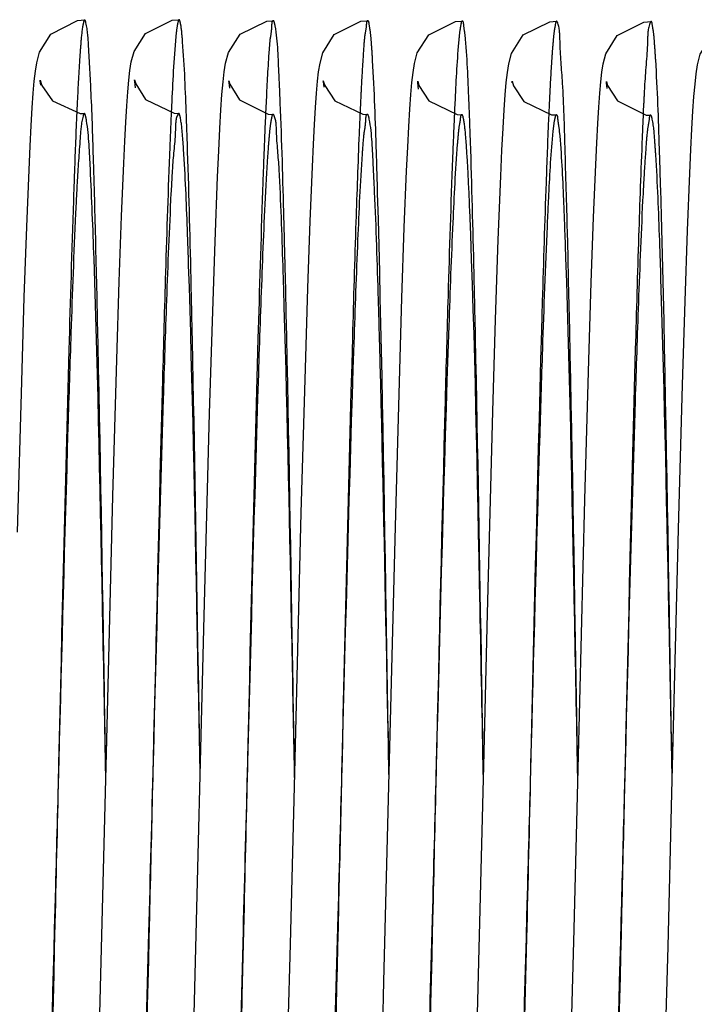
# Model space of a CAD drawing. Header units: millimetres. Extents: x 132157 to 155303, y 33763 to 45643.
# Tile 19 of 256: x 141081.22 to 141084.1, y 34865.86 to 34870.06. Entities that reach past the tile are written whole.
import ezdxf

# ---------------------------------------------------------------- set-up
doc = ezdxf.new("R2010")
doc.units = ezdxf.units.MM
doc.header["$LTSCALE"] = 20
doc.linetypes.add('ČÁRKOVANÁ2', pattern=[9.525, 6.35, -3.175])
doc.layers.add('PŘEJEZD', color=7, linetype='ČÁRKOVANÁ2')

msp = doc.modelspace()

# ---------------------------------------------------------------- linework, layer by layer
at = {"layer": 'PŘEJEZD', "ltscale": 0.5}
for p, q in [((141081.3056, 34869.7807), (141081.3032, 34869.7998)), ((141081.7098, 34869.7697), (141081.7068, 34869.7968)), ((141082.113, 34869.7688), (141082.1102, 34869.7931)), ((141082.5159, 34869.7733), (141082.5133, 34869.7949)), ((141082.9201, 34869.7637), (141082.9171, 34869.7905)), ((141083.7261, 34869.7669), (141083.7233, 34869.7907)), ((141081.8641, 34869.6931), (141081.8625, 34869.6575)), ((141082.6714, 34869.7043), (141082.6702, 34869.6774)), ((141083.0748, 34869.7043), (141083.0735, 34869.6768)), ((141083.8812, 34869.6964), (141083.8801, 34869.6722)), ((141081.6505, 34869.2224), (141081.6599, 34869.4477)), ((141082.4565, 34869.2006), (141082.4659, 34869.4321)), ((141083.6672, 34869.2166), (141083.6765, 34869.4419)), ((141081.2454, 34869.1765), (141081.2552, 34869.4202)), ((141082.05, 34869.1143), (141082.0607, 34869.3892)), ((141082.8588, 34869.1727), (141082.8686, 34869.4157)), ((141083.2603, 34869.1203), (141083.271, 34869.3933)), ((141084.0685, 34869.1605), (141084.0783, 34869.4047)), ((141081.6407, 34868.9431), (141081.6505, 34869.2224)), ((141081.2351, 34868.8759), (141081.2454, 34869.1765)), ((141082.4465, 34868.9147), (141082.4565, 34869.2006)), ((141083.6574, 34868.9387), (141083.6672, 34869.2166)), ((141082.8485, 34868.8719), (141082.8588, 34869.1727)), ((141084.0582, 34868.8585), (141084.0685, 34869.1605)), ((141082.0386, 34868.7734), (141082.05, 34869.1143)), ((141083.249, 34868.781), (141083.2603, 34869.1203)), ((141081.6303, 34868.61), (141081.6407, 34868.9431)), ((141083.647, 34868.607), (141083.6574, 34868.9387)), ((141082.4359, 34868.5714), (141082.4465, 34868.9147)), ((141081.2242, 34868.5163), (141081.2351, 34868.8759)), ((141082.8376, 34868.5146), (141082.8485, 34868.8719)), ((141084.0473, 34868.5017), (141084.0582, 34868.8585)), ((141082.027, 34868.3794), (141082.0386, 34868.7734)), ((141083.2373, 34868.3882), (141083.249, 34868.781)), ((141081.614, 34868.0267), (141081.6303, 34868.61)), ((141083.6304, 34868.0112), (141083.647, 34868.607)), ((141082.4188, 34867.9543), (141082.4359, 34868.5714)), ((141081.2065, 34867.8719), (141081.2242, 34868.5163)), ((141082.8206, 34867.8968), (141082.8376, 34868.5146)), ((141084.0304, 34867.8852), (141084.0473, 34868.5017)), ((141082.0041, 34867.5154), (141082.027, 34868.3794)), ((141083.2144, 34867.525), (141083.2373, 34868.3882)), ((141081.9627, 34865.87), (141082.0041, 34867.5154)), ((141082.3724, 34866.1124), (141082.3893, 34866.7865)), ((141082.7717, 34865.954), (141082.7927, 34866.7895)), ((141083.9856, 34866.1032), (141084.002, 34866.7583)), ((141081.5539, 34865.6624), (141081.575, 34866.4851)), ((141083.5678, 34865.5552), (141083.5841, 34866.1776)), ((141082.3565, 34865.5092), (141082.3724, 34866.1124)), ((141083.97, 34865.5126), (141083.9856, 34866.1032)), ((141082.7569, 34865.4015), (141082.7717, 34865.954)), ((141081.9487, 34865.3501), (141081.9627, 34865.87)), ((141083.1588, 34865.3481), (141083.1729, 34865.8711))]:
    msp.add_line(p, q, dxfattribs=at)
for points in [[(141081.2552, 34869.4202), (141081.2598, 34869.5214), (141081.2644, 34869.6092), (141081.2689, 34869.6842), (141081.2734, 34869.7471), (141081.2779, 34869.7986), (141081.2826, 34869.8405), (141081.2885, 34869.8772), (141081.3005, 34869.9223), (141081.3488, 34869.9994), (141081.4625, 34870.0571), (141081.4931, 34870.0595)], [(141081.6599, 34869.4477), (141081.6644, 34869.5414), (141081.6688, 34869.623), (141081.6731, 34869.6931), (141081.6774, 34869.7525), (141081.6818, 34869.8019), (141081.6864, 34869.8433), (141081.6923, 34869.8802), (141081.7043, 34869.9243), (141081.753, 34870.0015), (141081.8668, 34870.0585), (141081.8964, 34870.0608)], [(141082.0607, 34869.3892), (141082.0657, 34869.5006), (141082.0705, 34869.5956), (141082.0752, 34869.6754), (141082.0798, 34869.7413), (141082.0844, 34869.7949), (141082.0892, 34869.8381), (141082.0951, 34869.8751), (141082.1072, 34869.9201), (141082.1576, 34869.9987), (141082.2707, 34870.0544), (141082.2995, 34870.0565)], [(141082.4659, 34869.4321), (141082.4705, 34869.5286), (141082.475, 34869.6129), (141082.4794, 34869.6856), (141082.4838, 34869.747), (141082.4882, 34869.7976), (141082.4928, 34869.8388), (141082.4986, 34869.8749), (141082.5108, 34869.9198), (141082.5598, 34869.9972), (141082.6734, 34870.0539), (141082.703, 34870.0561)], [(141082.8686, 34869.4157), (141082.8733, 34869.5165), (141082.8779, 34869.604), (141082.8823, 34869.6788), (141082.8868, 34869.7415), (141082.8912, 34869.7932), (141082.896, 34869.836), (141082.902, 34869.8739), (141082.9144, 34869.919), (141082.9639, 34869.9966), (141083.0773, 34870.0528), (141083.1064, 34870.0549)], [(141083.271, 34869.3933), (141083.276, 34869.5034), (141083.2809, 34869.5969), (141083.2855, 34869.6752), (141083.2901, 34869.7397), (141083.2947, 34869.7925), (141083.2995, 34869.8354), (141083.3053, 34869.8722), (141083.3173, 34869.9168), (141083.3673, 34869.9957), (141083.4806, 34870.0518), (141083.5098, 34870.054)], [(141083.6765, 34869.4419), (141083.681, 34869.5355), (141083.6854, 34869.6171), (141083.6898, 34869.6874), (141083.6941, 34869.7468), (141083.6985, 34869.7959), (141083.703, 34869.8361), (141083.7087, 34869.8716), (141083.7205, 34869.9155), (141083.7687, 34869.9929), (141083.8826, 34870.0507), (141083.913, 34870.053)], [(141084.0783, 34869.4047), (141084.083, 34869.506), (141084.0875, 34869.5941), (141084.092, 34869.6696), (141084.0965, 34869.7332), (141084.1009, 34869.786), (141084.1056, 34869.8296), (141084.1116, 34869.8681), (141084.1235, 34869.9132), (141084.1716, 34869.9908), (141084.2857, 34870.0489), (141084.3163, 34870.0512)], [(141081.3032, 34869.7998), (141081.3029, 34869.8019), (141081.3102, 34869.7799), (141081.3556, 34869.7142), (141081.4736, 34869.6605), (141081.4917, 34869.6596)], [(141081.7068, 34869.7968), (141081.7057, 34869.8046), (141081.711, 34869.7869), (141081.7533, 34869.7206)], [(141082.1102, 34869.7931), (141082.1092, 34869.7997), (141082.1135, 34869.7851), (141082.1543, 34869.719)], [(141082.5133, 34869.7949), (141082.5126, 34869.7991), (141082.5186, 34869.7801), (141082.5617, 34869.7144), (141082.6822, 34869.6571), (141082.7015, 34869.6561)], [(141082.9171, 34869.7905), (141082.9159, 34869.7984), (141082.9214, 34869.7804), (141082.9643, 34869.714)], [(141083.3202, 34869.7908), (141083.3192, 34869.7978), (141083.3253, 34869.7781), (141083.3695, 34869.7113)], [(141083.7233, 34869.7907), (141083.7224, 34869.7965), (141083.7275, 34869.7797), (141083.7694, 34869.7136), (141083.8924, 34869.6538), (141083.9116, 34869.6529)], [(141081.7533, 34869.7206), (141081.8759, 34869.6615), (141081.8949, 34869.6605)], [(141082.1543, 34869.719), (141082.2777, 34869.6577), (141082.2981, 34869.6566)], [(141082.9643, 34869.714), (141083.0844, 34869.656), (141083.1049, 34869.6549)], [(141083.3695, 34869.7113), (141083.4876, 34869.655), (141083.5083, 34869.6539)], [(141081.575, 34866.4851), (141081.586, 34866.9285), (141081.614, 34868.0267)], [(141083.5841, 34866.1776), (141083.6012, 34866.8617), (141083.6304, 34868.0112)], [(141082.3893, 34866.7865), (141082.3951, 34867.0216), (141082.4188, 34867.9543)], [(141082.7927, 34866.7895), (141082.7982, 34867.0096), (141082.8206, 34867.8968)], [(141084.002, 34866.7583), (141084.0076, 34866.9847), (141084.0304, 34867.8852)], [(141083.1729, 34865.8711), (141083.1982, 34866.8746), (141083.2144, 34867.525)]]:
    msp.add_lwpolyline(points, dxfattribs=at)
for centre, radius, start, end in [((141096.9979, 34869.0285), 14.3424, 176.98797, 177.29939), ((141093.7692, 34869.1967), 11.1094, 176.86569, 176.97929), ((141098.1625, 34869.0237), 14.2971, 176.99396, 177.30311), ((141105.5561, 34868.5795), 24.1212, 177.31114, 177.89894), ((141106.1971, 34868.5881), 23.9551, 177.3308, 177.80929), ((141104.3685, 34868.7022), 21.3172, 177.37975, 177.51918), ((141424.6753, 34859.3078), 342.5705, 178.429149, 178.728329), ((141444.5515, 34858.7948), 363.2597, 178.445282, 178.723916)]:
    msp.add_arc(centre, radius, start, end, dxfattribs=at)
for points, knots in [([(141081.4931, 34870.0595), (141081.4904, 34870.0596), (141081.4873, 34870.0463), (141081.4806, 34870.0149), (141081.4779, 34869.9767), (141081.4756, 34869.9489)], [0, 0, 0, 0, 0.071882, 0.260039, 1, 1, 1, 1]), ([(141081.4987, 34870.0472), (141081.498, 34870.0504), (141081.4971, 34870.0542), (141081.4945, 34870.0595), (141081.4931, 34870.0595)], [0, 0, 0, 0, 0.696036, 1, 1, 1, 1]), ([(141081.8964, 34870.0608), (141081.894, 34870.0608), (141081.8911, 34870.0494), (141081.8896, 34870.043), (141081.8886, 34870.037)], [0, 0, 0, 0, 0.279926, 1, 1, 1, 1]), ([(141081.9115, 34869.9666), (141081.9096, 34869.99), (141081.9073, 34870.0223), (141081.9015, 34870.0494), (141081.8988, 34870.0607), (141081.8964, 34870.0608)], [0, 0, 0, 0, 0.734769, 0.925149, 1, 1, 1, 1]), ([(141081.5413, 34869.0821), (141081.5382, 34869.2064), (141081.532, 34869.4281), (141081.5232, 34869.7169), (141081.5116, 34869.9139), (141081.5062, 34870.0146), (141081.4987, 34870.0472)], [0, 0, 0, 0, 0.386152, 0.688762, 0.896073, 1, 1, 1, 1]), ([(141081.8886, 34870.037), (141081.8859, 34870.0209), (141081.8738, 34869.9065), (141081.8688, 34869.7916), (141081.8641, 34869.6931)], [0, 0, 0, 0, 0.14215, 1, 1, 1, 1]), ([(141082.2995, 34870.0565), (141082.2918, 34870.0567), (141082.2929, 34870.0105), (141082.286, 34869.9904), (141082.284, 34869.9683)], [0, 0, 0, 0, 0.257744, 1, 1, 1, 1]), ([(141082.3071, 34870.0341), (141082.3062, 34870.0397), (141082.3047, 34870.046), (141082.3018, 34870.0565), (141082.2995, 34870.0565)], [0, 0, 0, 0, 0.715739, 1, 1, 1, 1]), ([(141082.3289, 34869.7058), (141082.3273, 34869.7453), (141082.3216, 34869.8547), (141082.3188, 34869.9648), (141082.3071, 34870.0341)], [0, 0, 0, 0, 0.359908, 1, 1, 1, 1]), ([(141082.703, 34870.0561), (141082.6973, 34870.0563), (141082.6961, 34870.0241), (141082.6872, 34869.9867), (141082.6829, 34869.9019), (141082.6785, 34869.8408), (141082.6765, 34869.8041)], [0, 0, 0, 0, 0.066558, 0.254596, 0.566943, 1, 1, 1, 1]), ([(141082.7235, 34869.8869), (141082.722, 34869.9115), (141082.719, 34869.9526), (141082.715, 34870.009), (141082.7092, 34870.0351), (141082.707, 34870.056), (141082.703, 34870.0561)], [0, 0, 0, 0, 0.431828, 0.741958, 0.930345, 1, 1, 1, 1]), ([(141083.1064, 34870.0549), (141083.1024, 34870.055), (141083.0999, 34870.0334), (141083.097, 34870.0228), (141083.0956, 34870.0119)], [0, 0, 0, 0, 0.267663, 1, 1, 1, 1]), ([(141083.1186, 34869.9955), (141083.1171, 34870.0104), (141083.1128, 34870.0247), (141083.1118, 34870.0548), (141083.1064, 34870.0549)], [0, 0, 0, 0, 0.73597, 1, 1, 1, 1]), ([(141083.5098, 34870.054), (141083.5063, 34870.0541), (141083.5035, 34870.0355), (141083.4983, 34870.0124), (141083.494, 34869.9625), (141083.491, 34869.9261), (141083.4895, 34869.9044)], [0, 0, 0, 0, 0.070034, 0.258979, 0.569304, 1, 1, 1, 1]), ([(141083.5128, 34870.0503), (141083.5124, 34870.0513), (141083.5118, 34870.0528), (141083.5104, 34870.054), (141083.5098, 34870.054)], [0, 0, 0, 0, 0.636817, 1, 1, 1, 1]), ([(141083.5559, 34869.1567), (141083.5528, 34869.2766), (141083.546, 34869.4875), (141083.5392, 34869.7601), (141083.5236, 34869.9358), (141083.5231, 34870.0255), (141083.5128, 34870.0503)], [0, 0, 0, 0, 0.402168, 0.70824, 0.910042, 1, 1, 1, 1]), ([(141083.9101, 34870.0496), (141083.8988, 34870.0236), (141083.8986, 34869.928), (141083.8884, 34869.8375), (141083.8851, 34869.7735)], [0, 0, 0, 0, 0.306118, 1, 1, 1, 1]), ([(141083.913, 34870.053), (141083.9125, 34870.053), (141083.9111, 34870.0519), (141083.9104, 34870.0505), (141083.9101, 34870.0496)], [0, 0, 0, 0, 0.363726, 1, 1, 1, 1]), ([(141083.933, 34869.8889), (141083.9316, 34869.9126), (141083.9286, 34869.9523), (141083.9248, 34870.0069), (141083.9191, 34870.0323), (141083.917, 34870.0529), (141083.913, 34870.053)], [0, 0, 0, 0, 0.428546, 0.739029, 0.929238, 1, 1, 1, 1]), ([(141083.0956, 34870.0119), (141083.0936, 34869.9955), (141083.0837, 34869.8932), (141083.0789, 34869.7904), (141083.0748, 34869.7043)], [0, 0, 0, 0, 0.160928, 1, 1, 1, 1]), ([(141083.1404, 34869.5741), (141083.1387, 34869.6211), (141083.1331, 34869.7616), (141083.128, 34869.9023), (141083.1186, 34869.9955)], [0, 0, 0, 0, 0.334446, 1, 1, 1, 1]), ([(141081.4756, 34869.9489), (141081.4743, 34869.9332), (141081.4686, 34869.854), (141081.4645, 34869.7747), (141081.4615, 34869.7111)], [0, 0, 0, 0, 0.19822, 1, 1, 1, 1]), ([(141081.9331, 34869.4985), (141081.9314, 34869.5489), (141081.9258, 34869.705), (141081.9199, 34869.8612), (141081.9115, 34869.9666)], [0, 0, 0, 0, 0.323197, 1, 1, 1, 1]), ([(141082.284, 34869.9683), (141082.2825, 34869.9517), (141082.2757, 34869.8636), (141082.2713, 34869.7753), (141082.268, 34869.7036)], [0, 0, 0, 0, 0.188464, 1, 1, 1, 1]), ([(141083.4895, 34869.9044), (141083.4885, 34869.8904), (141083.4842, 34869.8244), (141083.4807, 34869.7582), (141083.4783, 34869.7061)], [0, 0, 0, 0, 0.211947, 1, 1, 1, 1]), ([(141082.7449, 34869.3197), (141082.7433, 34869.3783), (141082.7376, 34869.5674), (141082.7312, 34869.7565), (141082.7235, 34869.8869)], [0, 0, 0, 0, 0.309728, 1, 1, 1, 1]), ([(141083.9543, 34869.338), (141083.9527, 34869.3953), (141083.9471, 34869.5789), (141083.9407, 34869.7626), (141083.933, 34869.8889)], [0, 0, 0, 0, 0.311486, 1, 1, 1, 1]), ([(141082.3497, 34869.005), (141082.3481, 34869.0734), (141082.3423, 34869.3071), (141082.3356, 34869.5407), (141082.3289, 34869.7058)], [0, 0, 0, 0, 0.292959, 1, 1, 1, 1]), ([(141083.4783, 34869.7061), (141083.4771, 34869.6811), (141083.4719, 34869.5677), (141083.4676, 34869.4542), (141083.4645, 34869.3658)], [0, 0, 0, 0, 0.220745, 1, 1, 1, 1]), ([(141081.486, 34869.649), (141081.4777, 34869.6182), (141081.4716, 34869.5218), (141081.4641, 34869.4267), (141081.4606, 34869.3628)], [0, 0, 0, 0, 0.332116, 1, 1, 1, 1]), ([(141081.4917, 34869.6596), (141081.4904, 34869.6596), (141081.4877, 34869.6552), (141081.4867, 34869.6517), (141081.486, 34869.649)], [0, 0, 0, 0, 0.315967, 1, 1, 1, 1]), ([(141081.5011, 34869.6295), (141081.4999, 34869.6371), (141081.4981, 34869.6452), (141081.4946, 34869.6596), (141081.4917, 34869.6596)], [0, 0, 0, 0, 0.723079, 1, 1, 1, 1]), ([(141081.8625, 34869.6575), (141081.8604, 34869.6106), (141081.851, 34869.3857), (141081.8438, 34869.1607), (141081.8384, 34868.9827)], [0, 0, 0, 0, 0.20875, 1, 1, 1, 1]), ([(141081.8925, 34869.6585), (141081.8808, 34869.6387), (141081.8821, 34869.5578), (141081.8714, 34869.4846), (141081.8682, 34869.4315)], [0, 0, 0, 0, 0.301562, 1, 1, 1, 1]), ([(141081.8949, 34869.6605), (141081.8945, 34869.6605), (141081.8935, 34869.6599), (141081.8929, 34869.659), (141081.8925, 34869.6585)], [0, 0, 0, 0, 0.40192, 1, 1, 1, 1]), ([(141081.9028, 34869.6385), (141081.9018, 34869.644), (141081.9004, 34869.6502), (141081.8972, 34869.6605), (141081.8949, 34869.6605)], [0, 0, 0, 0, 0.714482, 1, 1, 1, 1]), ([(141081.9155, 34869.5083), (141081.9146, 34869.5227), (141081.9113, 34869.5661), (141081.9079, 34869.6097), (141081.9028, 34869.6385)], [0, 0, 0, 0, 0.330509, 1, 1, 1, 1]), ([(141082.2981, 34869.6566), (141082.2944, 34869.6565), (141082.2912, 34869.6384), (141082.2859, 34869.6147), (141082.2811, 34869.5646), (141082.278, 34869.5277), (141082.2764, 34869.5056)], [0, 0, 0, 0, 0.070692, 0.25794, 0.567186, 1, 1, 1, 1]), ([(141082.3009, 34869.654), (141082.3005, 34869.6547), (141082.2999, 34869.6559), (141082.2986, 34869.6566), (141082.2981, 34869.6566)], [0, 0, 0, 0, 0.610854, 1, 1, 1, 1]), ([(141082.3241, 34869.4216), (141082.3211, 34869.4759), (141082.3117, 34869.5514), (141082.3119, 34869.6332), (141082.3009, 34869.654)], [0, 0, 0, 0, 0.697973, 1, 1, 1, 1]), ([(141082.6702, 34869.6774), (141082.6686, 34869.6428), (141082.6617, 34869.4827), (141082.656, 34869.3225), (141082.6519, 34869.1969)], [0, 0, 0, 0, 0.215794, 1, 1, 1, 1]), ([(141082.7015, 34869.6561), (141082.6935, 34869.656), (141082.694, 34869.6097), (141082.687, 34869.5885), (141082.6849, 34869.5659)], [0, 0, 0, 0, 0.26068, 1, 1, 1, 1]), ([(141082.7091, 34869.6366), (141082.7081, 34869.6416), (141082.7069, 34869.6473), (141082.7036, 34869.6562), (141082.7015, 34869.6561)], [0, 0, 0, 0, 0.710491, 1, 1, 1, 1]), ([(141083.1049, 34869.6549), (141083.0994, 34869.6548), (141083.0974, 34869.6245), (141083.0931, 34869.6098), (141083.0914, 34869.5947)], [0, 0, 0, 0, 0.266809, 1, 1, 1, 1]), ([(141083.1385, 34869.2488), (141083.1362, 34869.3072), (141083.1317, 34869.4093), (141083.1239, 34869.5333), (141083.1171, 34869.6131), (141083.1109, 34869.643), (141083.1075, 34869.6549), (141083.1049, 34869.6549)], [0, 0, 0, 0, 0.429154, 0.742744, 0.932984, 0.981191, 1, 1, 1, 1]), ([(141083.5083, 34869.6539), (141083.5059, 34869.6539), (141083.5025, 34869.6427), (141083.5009, 34869.636), (141083.4998, 34869.6299)], [0, 0, 0, 0, 0.28614, 1, 1, 1, 1]), ([(141083.5224, 34869.5834), (141083.5207, 34869.6012), (141083.5157, 34869.6177), (141083.5146, 34869.654), (141083.5083, 34869.6539)], [0, 0, 0, 0, 0.738396, 1, 1, 1, 1]), ([(141083.8801, 34869.6722), (141083.8783, 34869.6342), (141083.8707, 34869.4559), (141083.8646, 34869.2774), (141083.8601, 34869.137)], [0, 0, 0, 0, 0.212815, 1, 1, 1, 1]), ([(141083.9116, 34869.6529), (141083.9063, 34869.6528), (141083.9043, 34869.6245), (141083.8962, 34869.5904), (141083.8913, 34869.5163), (141083.8871, 34869.4626), (141083.8851, 34869.4306)], [0, 0, 0, 0, 0.07017, 0.260934, 0.571886, 1, 1, 1, 1]), ([(141083.9185, 34869.6363), (141083.9176, 34869.6405), (141083.9165, 34869.6455), (141083.9134, 34869.6529), (141083.9116, 34869.6529)], [0, 0, 0, 0, 0.70545, 1, 1, 1, 1]), ([(141081.533, 34869.0405), (141081.5288, 34869.1687), (141081.5198, 34869.365), (141081.5115, 34869.562), (141081.5011, 34869.6295)], [0, 0, 0, 0, 0.652442, 1, 1, 1, 1]), ([(141082.732, 34869.3253), (141082.7303, 34869.3628), (141082.7243, 34869.4666), (141082.7217, 34869.5714), (141082.7091, 34869.6366)], [0, 0, 0, 0, 0.3612, 1, 1, 1, 1]), ([(141083.0712, 34869.625), (141083.069, 34869.5731), (141083.0591, 34869.3259), (141083.0513, 34869.0785), (141083.0456, 34868.883)], [0, 0, 0, 0, 0.209625, 1, 1, 1, 1]), ([(141083.4998, 34869.6299), (141083.4972, 34869.615), (141083.4849, 34869.51), (141083.4798, 34869.4045), (141083.4751, 34869.3141)], [0, 0, 0, 0, 0.143461, 1, 1, 1, 1]), ([(141083.9334, 34869.4834), (141083.9323, 34869.501), (141083.9285, 34869.552), (141083.9252, 34869.6034), (141083.9185, 34869.6363)], [0, 0, 0, 0, 0.344583, 1, 1, 1, 1]), ([(141082.6849, 34869.5659), (141082.6824, 34869.5399), (141082.6711, 34869.3915), (141082.6646, 34869.2429), (141082.6594, 34869.1203)], [0, 0, 0, 0, 0.175511, 1, 1, 1, 1]), ([(141083.0914, 34869.5947), (141083.0888, 34869.5729), (141083.0771, 34869.44), (141083.0711, 34869.3066), (141083.0661, 34869.1952)], [0, 0, 0, 0, 0.164219, 1, 1, 1, 1]), ([(141083.1611, 34868.7934), (141083.1595, 34868.8682), (141083.1536, 34869.1284), (141083.1468, 34869.3886), (141083.1404, 34869.5741)], [0, 0, 0, 0, 0.287081, 1, 1, 1, 1]), ([(141083.5457, 34869.1477), (141083.544, 34869.1956), (141083.538, 34869.3409), (141083.532, 34869.4864), (141083.5224, 34869.5834)], [0, 0, 0, 0, 0.329573, 1, 1, 1, 1]), ([(141081.9373, 34869.0129), (141081.9356, 34869.0641), (141081.9298, 34869.2293), (141081.9232, 34869.3945), (141081.9155, 34869.5083)], [0, 0, 0, 0, 0.309685, 1, 1, 1, 1]), ([(141081.9534, 34868.6899), (141081.9518, 34868.7665), (141081.946, 34869.036), (141081.9393, 34869.3055), (141081.9331, 34869.4985)], [0, 0, 0, 0, 0.284036, 1, 1, 1, 1]), ([(141082.2595, 34869.5038), (141082.2572, 34869.446), (141082.2474, 34869.1777), (141082.2395, 34868.9093), (141082.2336, 34868.6987)], [0, 0, 0, 0, 0.215368, 1, 1, 1, 1]), ([(141082.2764, 34869.5056), (141082.274, 34869.4728), (141082.263, 34869.2976), (141082.2559, 34869.1222), (141082.2504, 34868.9797)], [0, 0, 0, 0, 0.18755, 1, 1, 1, 1]), ([(141083.9555, 34868.9555), (141083.9538, 34869.0098), (141083.9479, 34869.1858), (141083.9412, 34869.3618), (141083.9334, 34869.4834)], [0, 0, 0, 0, 0.308493, 1, 1, 1, 1]), ([(141081.4511, 34869.4638), (141081.4489, 34869.405), (141081.4393, 34869.134), (141081.4314, 34868.8629), (141081.4255, 34868.6507)], [0, 0, 0, 0, 0.217156, 1, 1, 1, 1]), ([(141081.8682, 34869.4315), (141081.8659, 34869.3942), (141081.8554, 34869.2047), (141081.8481, 34869.015), (141081.8425, 34868.8628)], [0, 0, 0, 0, 0.19735, 1, 1, 1, 1]), ([(141083.8851, 34869.4306), (141083.8828, 34869.3929), (141083.8721, 34869.2001), (141083.8647, 34869.0072), (141083.8591, 34868.852)], [0, 0, 0, 0, 0.195603, 1, 1, 1, 1]), ([(141082.346, 34868.8332), (141082.3443, 34868.892), (141082.3383, 34869.0882), (141082.3315, 34869.2844), (141082.3241, 34869.4216)], [0, 0, 0, 0, 0.300166, 1, 1, 1, 1]), ([(141081.4606, 34869.3628), (141081.4583, 34869.3197), (141081.4478, 34869.1068), (141081.4401, 34868.8939), (141081.4343, 34868.7241)], [0, 0, 0, 0, 0.202868, 1, 1, 1, 1]), ([(141083.4645, 34869.3658), (141083.4584, 34869.1968), (141083.4325, 34868.3602), (141083.4137, 34867.5233), (141083.398, 34866.8555)], [0, 0, 0, 0, 0.201933, 1, 1, 1, 1]), ([(141082.7537, 34868.6764), (141082.752, 34868.7395), (141082.7459, 34868.9559), (141082.7389, 34869.1722), (141082.732, 34869.3253)], [0, 0, 0, 0, 0.292061, 1, 1, 1, 1]), ([(141082.7935, 34866.8232), (141082.7896, 34867.0586), (141082.7755, 34867.8907), (141082.7617, 34868.723), (141082.7449, 34869.3197)], [0, 0, 0, 0, 0.282763, 1, 1, 1, 1]), ([(141083.4751, 34869.3141), (141083.4728, 34869.2689), (141083.4625, 34869.0493), (141083.4547, 34868.8297), (141083.4489, 34868.6554)], [0, 0, 0, 0, 0.206257, 1, 1, 1, 1]), ([(141084.0035, 34866.819), (141083.9995, 34867.0572), (141083.9853, 34867.8969), (141083.9714, 34868.7367), (141083.9543, 34869.338)], [0, 0, 0, 0, 0.283724, 1, 1, 1, 1]), ([(141083.1967, 34866.8317), (141083.192, 34867.0706), (141083.1757, 34867.8763), (141083.1617, 34868.6822), (141083.1385, 34869.2488)], [0, 0, 0, 0, 0.296393, 1, 1, 1, 1]), ([(141082.6519, 34869.1969), (141082.6465, 34869.0325), (141082.6236, 34868.2532), (141082.6058, 34867.4738), (141082.5914, 34866.8588)], [0, 0, 0, 0, 0.21099, 1, 1, 1, 1]), ([(141083.0661, 34869.1952), (141083.0594, 34869.0481), (141083.0309, 34868.2788), (141083.0118, 34867.5092), (141082.9954, 34866.8869)], [0, 0, 0, 0, 0.191337, 1, 1, 1, 1]), ([(141083.6004, 34866.8089), (141083.596, 34867.0349), (141083.5804, 34867.8145), (141083.566, 34868.5942), (141083.5457, 34869.1477)], [0, 0, 0, 0, 0.289837, 1, 1, 1, 1]), ([(141083.6002, 34866.8214), (141083.5966, 34867.0371), (141083.5835, 34867.8155), (141083.5702, 34868.594), (141083.5559, 34869.1567)], [0, 0, 0, 0, 0.277059, 1, 1, 1, 1]), ([(141083.8601, 34869.137), (141083.8549, 34868.9758), (141083.833, 34868.2207), (141083.8157, 34867.4655), (141083.8018, 34866.8715)], [0, 0, 0, 0, 0.213443, 1, 1, 1, 1]), ([(141082.6594, 34869.1203), (141082.6532, 34868.9736), (141082.6265, 34868.23), (141082.6078, 34867.4862), (141082.5921, 34866.8892)], [0, 0, 0, 0, 0.197337, 1, 1, 1, 1]), ([(141081.5835, 34866.8282), (141081.5801, 34867.0346), (141081.5675, 34867.786), (141081.5546, 34868.5373), (141081.5413, 34869.0821)], [0, 0, 0, 0, 0.27483, 1, 1, 1, 1]), ([(141081.5834, 34866.8325), (141081.5794, 34867.0418), (141081.5648, 34867.7779), (141081.5505, 34868.514), (141081.533, 34869.0405)], [0, 0, 0, 0, 0.284428, 1, 1, 1, 1]), ([(141081.9862, 34866.864), (141081.9822, 34867.0662), (141081.9679, 34867.7826), (141081.954, 34868.499), (141081.9373, 34869.0129)], [0, 0, 0, 0, 0.282292, 1, 1, 1, 1]), ([(141081.8384, 34868.9827), (141081.8338, 34868.8291), (141081.8144, 34868.1327), (141081.7982, 34867.4361), (141081.7854, 34866.8932)], [0, 0, 0, 0, 0.2205, 1, 1, 1, 1]), ([(141082.2504, 34868.9797), (141082.2448, 34868.8359), (141082.2211, 34868.1401), (141082.2033, 34867.444), (141082.1888, 34866.8917)], [0, 0, 0, 0, 0.206569, 1, 1, 1, 1]), ([(141082.3902, 34866.8252), (141082.3869, 34867.0229), (141082.3747, 34867.7496), (141082.3622, 34868.4762), (141082.3497, 34869.005)], [0, 0, 0, 0, 0.272177, 1, 1, 1, 1]), ([(141084.0031, 34866.8438), (141083.9992, 34867.0414), (141083.9853, 34867.7453), (141083.9713, 34868.4493), (141083.9555, 34868.9555)], [0, 0, 0, 0, 0.280674, 1, 1, 1, 1]), ([(141083.0456, 34868.883), (141083.0412, 34868.7337), (141083.0229, 34868.065), (141083.0073, 34867.3961), (141082.9951, 34866.8767)], [0, 0, 0, 0, 0.223285, 1, 1, 1, 1]), ([(141081.8425, 34868.8628), (141081.8375, 34868.7224), (141081.8161, 34868.0658), (141081.7991, 34867.4091), (141081.7855, 34866.8927)], [0, 0, 0, 0, 0.213745, 1, 1, 1, 1]), ([(141083.8591, 34868.852), (141083.854, 34868.7121), (141083.8326, 34868.0567), (141083.8157, 34867.4011), (141083.8021, 34866.8855)], [0, 0, 0, 0, 0.213477, 1, 1, 1, 1]), ([(141082.3898, 34866.8455), (141082.3863, 34867.028), (141082.3732, 34867.6906), (141082.3599, 34868.3532), (141082.346, 34868.8332)], [0, 0, 0, 0, 0.275474, 1, 1, 1, 1]), ([(141083.1969, 34866.8206), (141083.194, 34866.9963), (141083.183, 34867.654), (141083.1716, 34868.3116), (141083.1611, 34868.7934)], [0, 0, 0, 0, 0.267261, 1, 1, 1, 1]), ([(141081.4343, 34868.7241), (141081.4298, 34868.59), (141081.4105, 34867.9793), (141081.3946, 34867.3684), (141081.3821, 34866.8918)], [0, 0, 0, 0, 0.219623, 1, 1, 1, 1]), ([(141081.9869, 34866.8244), (141081.9841, 34866.9889), (141081.9737, 34867.6107), (141081.963, 34868.2326), (141081.9534, 34868.6899)], [0, 0, 0, 0, 0.264464, 1, 1, 1, 1]), ([(141082.7936, 34866.8198), (141082.7904, 34866.9872), (141082.7782, 34867.6061), (141082.7658, 34868.2249), (141082.7537, 34868.6764)], [0, 0, 0, 0, 0.270413, 1, 1, 1, 1]), ([(141083.4489, 34868.6554), (141083.4445, 34868.5244), (141083.4262, 34867.9343), (141083.4108, 34867.3442), (141083.3987, 34866.885)], [0, 0, 0, 0, 0.22201, 1, 1, 1, 1]), ([(141082.1892, 34866.9105), (141082.1838, 34866.6818), (141082.1645, 34865.8653), (141082.1453, 34865.0488), (141082.1255, 34864.4612)], [0, 0, 0, 0, 0.280124, 1, 1, 1, 1]), ([(141081.3819, 34866.8846), (141081.3765, 34866.6569), (141081.3574, 34865.8466), (141081.3381, 34865.0363), (141081.3185, 34864.4538)], [0, 0, 0, 0, 0.281002, 1, 1, 1, 1]), ([(141081.3821, 34866.8918), (141081.3774, 34866.7127), (141081.3601, 34866.06), (141081.3425, 34865.4073), (141081.326, 34864.9338)], [0, 0, 0, 0, 0.274291, 1, 1, 1, 1]), ([(141081.7855, 34866.8927), (141081.779, 34866.6493), (141081.7568, 34865.8317), (141081.7375, 34865.0139), (141081.7094, 34864.4402)], [0, 0, 0, 0, 0.297666, 1, 1, 1, 1]), ([(141081.7854, 34866.8932), (141081.781, 34866.7052), (141081.7646, 34866.008), (141081.7479, 34865.3107), (141081.7328, 34864.8014)], [0, 0, 0, 0, 0.269491, 1, 1, 1, 1]), ([(141082.1888, 34866.8917), (141082.1825, 34866.651), (141082.1604, 34865.8395), (141082.141, 34865.0279), (141082.1136, 34864.4576)], [0, 0, 0, 0, 0.296691, 1, 1, 1, 1]), ([(141082.5921, 34866.8892), (141082.5864, 34866.6709), (141082.5661, 34865.9112), (141082.5465, 34865.1515), (141082.5239, 34864.6104)], [0, 0, 0, 0, 0.287296, 1, 1, 1, 1]), ([(141082.9954, 34866.8869), (141082.99, 34866.6802), (141082.9705, 34865.9499), (141082.9513, 34865.2194), (141082.9307, 34864.696)], [0, 0, 0, 0, 0.282977, 1, 1, 1, 1]), ([(141082.9951, 34866.8767), (141082.9904, 34866.6725), (141082.9728, 34865.9283), (141082.955, 34865.1841), (141082.9382, 34864.6441)], [0, 0, 0, 0, 0.274279, 1, 1, 1, 1]), ([(141083.3987, 34866.885), (141083.3938, 34866.6983), (141083.3759, 34866.0223), (141083.3578, 34865.3464), (141083.3402, 34864.8573)], [0, 0, 0, 0, 0.276274, 1, 1, 1, 1]), ([(141083.8021, 34866.8855), (141083.7977, 34866.7171), (141083.7812, 34866.0951), (141083.7645, 34865.4732), (141083.7492, 34865.0198)], [0, 0, 0, 0, 0.270825, 1, 1, 1, 1]), ([(141083.8018, 34866.8715), (141083.7976, 34866.6934), (141083.7819, 34866.0288), (141083.766, 34865.3641), (141083.7519, 34864.8777)], [0, 0, 0, 0, 0.267993, 1, 1, 1, 1]), ([(141082.5914, 34866.8588), (141082.5875, 34866.6925), (141082.5728, 34866.0674), (141082.5577, 34865.4424), (141082.5448, 34864.9837)], [0, 0, 0, 0, 0.26609, 1, 1, 1, 1]), ([(141083.398, 34866.8555), (141083.3924, 34866.6167), (141083.3725, 34865.779), (141083.3529, 34864.9412), (141083.3315, 34864.3424)], [0, 0, 0, 0, 0.284972, 1, 1, 1, 1])]:
    msp.add_open_spline(points, degree=3, knots=knots, dxfattribs=at)

doc.saveas('drawing.dxf')
